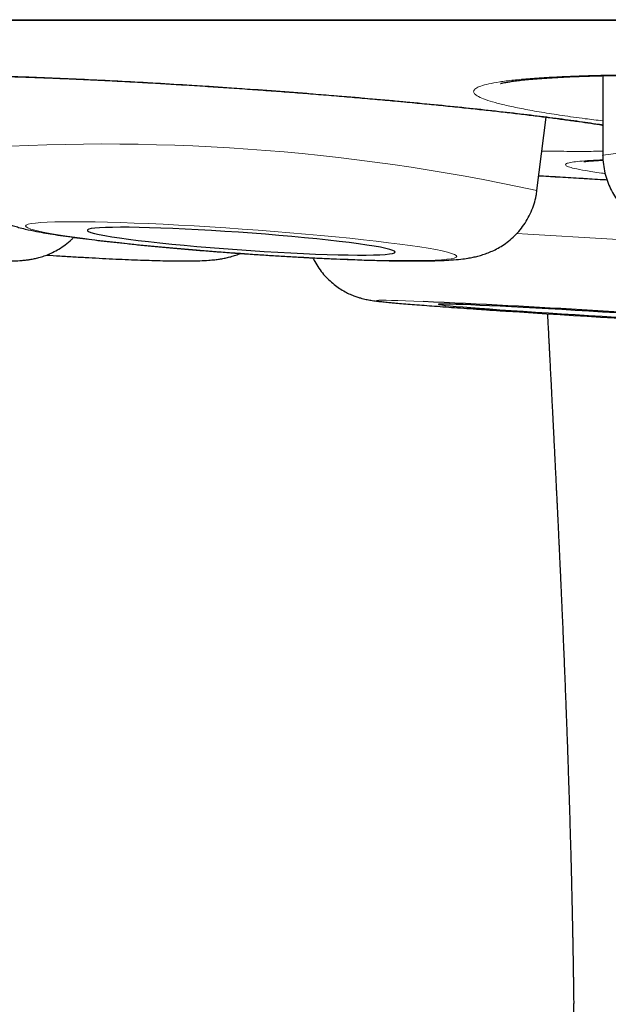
# Model space of a CAD drawing. Header units: millimetres. Extents: x 8 to 961, y 12 to 932.
# Tile 42 of 187: x 553.49 to 555.83, y 445.48 to 449.39. Entities that reach past the tile are written whole.
import ezdxf

# ---------------------------------------------------------------- set-up
doc = ezdxf.new("R2010")
doc.units = ezdxf.units.MM

msp = doc.modelspace()

# ---------------------------------------------------------------- linework, layer by layer
at = {"color": 8, "linetype": 'Continuous', "lineweight": 0}
for p, q in [((546.9045, 449.3899), (580.3001, 449.3899)), ((555.5467, 448.7108), (555.5466, 448.7105))]:
    msp.add_line(p, q, dxfattribs=at)
at = {"color": 7, "linetype": 'Continuous', "lineweight": 30}
for p, q in [((546.9348, 449.3875), (580.2697, 449.3875)), ((555.8079, 449.1672), (555.8084, 448.8513)), ((555.5467, 448.7108), (555.5828, 449.0026)), ((555.8086, 448.8498), (555.8084, 448.8513)), ((555.5467, 448.7109), (555.5467, 448.7108))]:
    msp.add_line(p, q, dxfattribs=at)
at = {"color": 8, "linetype": 'Continuous', "lineweight": 0, "flags": 128}
for points in [[(555.2278, 448.4489), (555.2257, 448.4527), (555.2188, 448.4568), (555.2071, 448.4612), (555.1908, 448.4658), (555.1698, 448.4707), (555.1445, 448.4758), (555.1147, 448.4811), (555.0809, 448.4866), (555.043, 448.4922), (555.0014, 448.4979), (554.9563, 448.5036), (554.9079, 448.5094), (554.8565, 448.5152), (554.8024, 448.5209), (554.7458, 448.5266), (554.6872, 448.5322), (554.6268, 448.5377), (554.565, 448.543), (554.5021, 448.5481), (554.4384, 448.553), (554.3744, 448.5577), (554.3104, 448.5621), (554.2467, 448.5662), (554.1836, 448.57), (554.1217, 448.5734), (554.0611, 448.5765), (554.0023, 448.5792), (553.9455, 448.5816), (553.8911, 448.5835), (553.8394, 448.585), (553.7907, 448.5861), (553.7452, 448.5867), (553.7032, 448.587), (553.665, 448.5868), (553.6306, 448.5861), (553.6005, 448.5851), (553.5746, 448.5836), (553.5532, 448.5817), (553.5364, 448.5794), (553.5242, 448.5767), (553.5168, 448.5736), (553.5141, 448.5702), (553.5163, 448.5664), (553.5232, 448.5623), (553.5349, 448.5579), (553.5512, 448.5533), (553.5721, 448.5484), (553.5975, 448.5433), (553.6272, 448.538), (553.6611, 448.5325), (553.699, 448.5269), (553.7406, 448.5212), (553.7857, 448.5155), (553.8341, 448.5097), (553.8855, 448.5039), (553.9396, 448.4982), (553.9962, 448.4925), (554.0548, 448.4869), (554.1152, 448.4814), (554.177, 448.4761), (554.2399, 448.471), (554.3036, 448.4661), (554.3676, 448.4614), (554.4316, 448.457), (554.4953, 448.4529), (554.5583, 448.4491), (554.6203, 448.4457), (554.6809, 448.4426), (554.7397, 448.4399), (554.7965, 448.4376), (554.8508, 448.4356), (554.9026, 448.4341), (554.9513, 448.433), (554.9968, 448.4324), (555.0388, 448.4322), (555.077, 448.4324), (555.1113, 448.433), (555.1415, 448.4341), (555.1674, 448.4355), (555.1888, 448.4374), (555.2056, 448.4398), (555.2177, 448.4424), (555.2252, 448.4455), (555.2278, 448.4489)], [(555.0937, 448.2696), (555.0578, 448.2711), (555.0237, 448.2724), (554.9937, 448.2735), (554.968, 448.2742), (554.9468, 448.2746), (554.9301, 448.2748), (554.9181, 448.2746), (554.9109, 448.2742), (554.9085, 448.2735), (554.9108, 448.2724), (554.9179, 448.2711), (554.9298, 448.2696), (554.9463, 448.2677), (554.9675, 448.2656), (554.9931, 448.2633), (555.023, 448.2607), (555.057, 448.2579), (555.0951, 448.2549), (555.1369, 448.2517), (555.1822, 448.2484), (555.2307, 448.2449), (555.2823, 448.2413), (555.3366, 448.2376), (555.3932, 448.2337), (555.4241, 448.2317)]]:
    msp.add_lwpolyline(points, dxfattribs=at)
at = {"color": 7, "linetype": 'Continuous', "lineweight": 30, "flags": 128}
for points in [[(554.9824, 448.4663), (554.9802, 448.4695), (554.9733, 448.473), (554.9616, 448.4768), (554.9453, 448.4809), (554.9246, 448.4852), (554.8994, 448.4897), (554.8702, 448.4943), (554.8371, 448.499), (554.8003, 448.5039), (554.7601, 448.5088), (554.7169, 448.5136), (554.671, 448.5185), (554.6227, 448.5233), (554.5725, 448.5279), (554.5207, 448.5325), (554.4677, 448.5368), (554.414, 448.541), (554.3599, 448.5449), (554.3059, 448.5485), (554.2524, 448.5518), (554.1999, 448.5548), (554.1487, 448.5574), (554.0992, 448.5596), (554.0519, 448.5615), (554.007, 448.563), (553.965, 448.564), (553.9262, 448.5646), (553.8909, 448.5648), (553.8593, 448.5645), (553.8317, 448.5639), (553.8084, 448.5627), (553.7894, 448.5612), (553.775, 448.5593), (553.7653, 448.557), (553.7603, 448.5543), (553.7601, 448.5512), (553.7646, 448.5479), (553.7739, 448.5442), (553.7879, 448.5403), (553.8065, 448.5361), (553.8294, 448.5317), (553.8566, 448.5272), (553.8879, 448.5225), (553.9229, 448.5177), (553.9614, 448.5128), (554.0031, 448.5079), (554.0477, 448.5031), (554.0949, 448.4982), (554.1442, 448.4935), (554.1952, 448.4889), (554.2477, 448.4844), (554.3011, 448.4802), (554.355, 448.4762), (554.4091, 448.4724), (554.4629, 448.4689), (554.516, 448.4658), (554.5679, 448.463), (554.6183, 448.4605), (554.6667, 448.4585), (554.7129, 448.4568), (554.7563, 448.4556), (554.7968, 448.4548), (554.8339, 448.4544), (554.8674, 448.4544), (554.897, 448.4549), (554.9225, 448.4558), (554.9437, 448.4571), (554.9603, 448.4588), (554.9724, 448.4609), (554.9798, 448.4634), (554.9824, 448.4663)], [(555.8608, 448.2246), (555.807, 448.2279), (555.7529, 448.2311), (555.6988, 448.2343), (555.6454, 448.2374), (555.5928, 448.2404), (555.5416, 448.2432), (555.4922, 448.2459), (555.4449, 448.2484), (555.4001, 448.2507), (555.3582, 448.2527), (555.3195, 448.2545), (555.2842, 448.2561), (555.2528, 448.2574), (555.2253, 448.2584), (555.2021, 448.2591), (555.1833, 448.2595), (555.1691, 448.2597), (555.1595, 448.2595), (555.1547, 448.259), (555.1546, 448.2583), (555.1594, 448.2573), (555.1688, 448.256), (555.183, 448.2544), (555.2017, 448.2526), (555.2249, 448.2505), (555.2522, 448.2482), (555.2836, 448.2458), (555.3188, 448.2431), (555.3575, 448.2402), (555.3993, 448.2373), (555.444, 448.2341), (555.4913, 448.2309), (555.5407, 448.2277), (555.5918, 448.2244), (555.6444, 448.221), (555.6978, 448.2177), (555.7518, 448.2144), (555.806, 448.2112), (555.8598, 448.208)]]:
    msp.add_lwpolyline(points, dxfattribs=at)
at = {"color": 8, "linetype": 'Continuous', "lineweight": 0}
for centre, radius, start, end in [((553.8262, 440.7989), 8.0969, 77.73191, 94.18491), ((556.6592, 442.7838), 6.1269, 76.18232, 97.98214), ((550.8718, 366.7418), 81.9271, 86.283803, 86.785334)]:
    msp.add_arc(centre, radius, start, end, dxfattribs=at)
at = {"color": 7, "linetype": 'Continuous', "lineweight": 30}
for centre, radius, start, end in [((552.8873, 400.2925), 48.0279, 85.75739, 87.36681), ((559.123, 504.1834), 56.0738, 266.21772, 267.09669)]:
    msp.add_arc(centre, radius, start, end, dxfattribs=at)
at = {"color": 8, "linetype": 'Continuous', "lineweight": 0}
for points, knots in [([(555.0253, 449.0635), (554.981, 449.0676), (554.8923, 449.0757), (554.7546, 449.0874), (554.6147, 449.0987), (554.4734, 449.1093), (554.3317, 449.1193), (554.1904, 449.1286), (554.0505, 449.1372), (553.9134, 449.1448), (553.7798, 449.1516), (553.6505, 449.1575), (553.5265, 449.1623), (553.4089, 449.1662), (553.2986, 449.1689), (553.196, 449.1706), (553.1018, 449.1713), (553.017, 449.1709), (552.9423, 449.1693), (552.8779, 449.1667), (552.8242, 449.1631), (552.7818, 449.1584), (552.7512, 449.1527), (552.7323, 449.1461), (552.7251, 449.1386), (552.7298, 449.1302), (552.7467, 449.121), (552.7754, 449.1111), (552.8156, 449.1005), (552.8669, 449.0894), (552.9295, 449.0778), (553.0024, 449.0657), (553.0857, 449.0533), (553.1642, 449.0424), (553.2182, 449.0357), (553.2382, 449.0332)], [0, 0, 0, 0, 0.030634, 0.061377, 0.092121, 0.122755, 0.153389, 0.184132, 0.214876, 0.24551, 0.276144, 0.306887, 0.337631, 0.368265, 0.398899, 0.429642, 0.460386, 0.49102, 0.521654, 0.552397, 0.58314, 0.613774, 0.644408, 0.675152, 0.705895, 0.736529, 0.767163, 0.797907, 0.82865, 0.859284, 0.889918, 0.920662, 0.951405, 0.982039, 1, 1, 1, 1]), ([(557.6087, 449.1034), (557.5645, 449.1069), (557.476, 449.1139), (557.3383, 449.1236), (557.1985, 449.1326), (557.0572, 449.1407), (556.9153, 449.148), (556.7736, 449.1544), (556.6334, 449.1598), (556.4958, 449.1642), (556.3617, 449.1675), (556.2318, 449.1698), (556.1071, 449.1711), (555.9887, 449.1712), (555.8775, 449.1703), (555.774, 449.1683), (555.6789, 449.1652), (555.5931, 449.1611), (555.5173, 449.156), (555.4518, 449.1498), (555.397, 449.1428), (555.3534, 449.1349), (555.3216, 449.1262), (555.3015, 449.1166), (555.2932, 449.1064), (555.2968, 449.0956), (555.3126, 449.0842), (555.3402, 449.0724), (555.3792, 449.0602), (555.4296, 449.0477), (555.4912, 449.0349), (555.5633, 449.0221), (555.6456, 449.0092), (555.727, 448.9977), (555.7845, 448.9906), (555.8081, 448.9877)], [0, 0, 0, 0, 0.03053, 0.061169, 0.091808, 0.122339, 0.152869, 0.183508, 0.214147, 0.244677, 0.275207, 0.305846, 0.336486, 0.367016, 0.397546, 0.428185, 0.458824, 0.489354, 0.519884, 0.550523, 0.581163, 0.611693, 0.642223, 0.672862, 0.703501, 0.734031, 0.764561, 0.7952, 0.82584, 0.85637, 0.8869, 0.917539, 0.948178, 0.978708, 1, 1, 1, 1]), ([(555.8082, 448.9719), (555.8022, 448.9729), (555.7714, 448.9779), (555.7057, 448.9873), (555.6118, 449), (555.5086, 449.0128), (555.3977, 449.0256), (555.2795, 449.0385), (555.1556, 449.0511), (555.0687, 449.0594), (555.0253, 449.0635)], [0, 0, 0, 0, 0.03297, 0.171351, 0.309731, 0.447619, 0.585468, 0.723809, 0.862151, 1, 1, 1, 1]), ([(555.5661, 448.8678), (555.5913, 448.8674), (555.6505, 448.8665), (555.7319, 448.8662), (555.7836, 448.8668), (555.8083, 448.867)], [0, 0, 0, 0, 0.278256, 0.653833, 1, 1, 1, 1]), ([(555.809, 448.8327), (555.8005, 448.8324), (555.772, 448.8315), (555.7349, 448.8291), (555.6979, 448.8256), (555.6731, 448.8214), (555.6604, 448.8166), (555.6595, 448.8111), (555.6705, 448.8052), (555.695, 448.7981), (555.7381, 448.7899), (555.7814, 448.7831), (555.8128, 448.7792), (555.8178, 448.7786)], [0, 0, 0, 0, 0.041393, 0.140049, 0.238704, 0.337008, 0.435312, 0.533967, 0.632623, 0.730927, 0.853829, 0.976731, 1, 1, 1, 1]), ([(555.825, 448.7538), (555.817, 448.7543), (555.7619, 448.7576), (555.671, 448.763), (555.5892, 448.7678), (555.554, 448.7698)], [0, 0, 0, 0, 0.088044, 0.608347, 1, 1, 1, 1]), ([(563.6023, 447.4855), (563.2855, 447.483), (562.6518, 447.478), (561.7022, 447.4268), (560.7556, 447.3324), (559.8174, 447.1754), (559.0126, 446.9598), (558.3462, 446.7061), (557.8121, 446.4439), (557.3093, 446.1257), (556.8498, 445.7468), (556.449, 445.306), (556.1202, 444.8096), (555.8703, 444.2676), (555.7714, 443.8838), (555.7219, 443.6918)], [0, 0, 0, 0, 0.10003, 0.200056, 0.300173, 0.400239, 0.500131, 0.562636, 0.625145, 0.687668, 0.750125, 0.812616, 0.875055, 0.937489, 1, 1, 1, 1])]:
    msp.add_open_spline(points, degree=3, knots=knots, dxfattribs=at)
at = {"color": 7, "linetype": 'Continuous', "lineweight": 30}
for points, knots in [([(552.818, 449.1574), (552.818, 449.1574), (552.818, 449.1574), (552.822, 449.1582), (552.8299, 449.1594), (552.8423, 449.1609), (552.8593, 449.1626), (552.8812, 449.1643), (552.9076, 449.1659), (552.9387, 449.1672), (552.974, 449.1684), (553.0139, 449.1692), (553.0583, 449.1698), (553.1068, 449.1699), (553.1592, 449.1698), (553.2153, 449.1693), (553.2748, 449.1684), (553.3375, 449.1671), (553.403, 449.1654), (553.471, 449.1634), (553.5412, 449.161), (553.6133, 449.1583), (553.687, 449.1552), (553.7622, 449.1518), (553.8393, 449.1481), (553.9183, 449.144), (553.9992, 449.1395), (554.0815, 449.1348), (554.1647, 449.1297), (554.2485, 449.1243), (554.3326, 449.1187), (554.4165, 449.1129), (554.5005, 449.1068), (554.5842, 449.1005), (554.6676, 449.0939), (554.7503, 449.0872), (554.8322, 449.0803), (554.9131, 449.0732), (554.9754, 449.0676), (555.0245, 449.0631), (555.073, 449.0585), (555.1372, 449.0523), (555.2115, 449.0448), (555.2835, 449.0373), (555.3533, 449.0298), (555.4206, 449.0223), (555.4853, 449.0147), (555.5471, 449.0072), (555.6058, 448.9997), (555.6611, 448.9924), (555.7131, 448.9851), (555.7612, 448.978), (555.7928, 448.9732), (555.8073, 448.9708), (555.8082, 448.9707)], [0, 0, 0, 0, 0.007269, 0.019744, 0.033744, 0.049201, 0.065939, 0.083709, 0.102384, 0.12102, 0.14035, 0.160211, 0.180493, 0.201106, 0.221973, 0.243025, 0.264203, 0.285452, 0.306718, 0.327943, 0.349087, 0.370118, 0.391009, 0.411742, 0.432392, 0.453444, 0.474594, 0.495811, 0.517059, 0.538297, 0.559486, 0.580594, 0.601641, 0.622801, 0.643948, 0.665095, 0.686253, 0.707434, 0.728648, 0.736016, 0.747173, 0.768285, 0.789347, 0.810384, 0.831408, 0.85243, 0.873457, 0.894496, 0.915533, 0.936335, 0.957158, 0.977957, 0.998669, 1, 1, 1, 1]), ([(555.4024, 449.1362), (555.4023, 449.1362), (555.402, 449.1361), (555.405, 449.137), (555.4117, 449.1386), (555.4229, 449.1409), (555.4385, 449.1435), (555.4589, 449.1465), (555.4838, 449.1495), (555.5133, 449.1525), (555.5472, 449.1554), (555.5858, 449.1581), (555.6289, 449.1607), (555.6763, 449.163), (555.7278, 449.165), (555.783, 449.1667), (555.8417, 449.1681), (555.9037, 449.1691), (555.9686, 449.1697), (556.0362, 449.17), (556.106, 449.1699), (556.1778, 449.1694), (556.2513, 449.1685), (556.3262, 449.1673), (556.4029, 449.1656), (556.4814, 449.1636), (556.5619, 449.1613), (556.6439, 449.1585), (556.727, 449.1554), (556.8106, 449.1519), (556.8946, 449.1481), (556.9786, 449.144), (557.0625, 449.1396), (557.1462, 449.1348), (557.2295, 449.1298), (557.3122, 449.1245), (557.3941, 449.1189), (557.4749, 449.113), (557.544, 449.1077), (557.5997, 449.1033), (557.6545, 449.0988), (557.7184, 449.0933), (557.7921, 449.0866), (557.8636, 449.0798), (557.9327, 449.0728), (557.9993, 449.0657), (558.0632, 449.0585), (558.1243, 449.0513), (558.1821, 449.044), (558.2364, 449.0367), (558.2872, 449.0294), (558.3344, 449.0222), (558.3777, 449.015), (558.4169, 449.0081), (558.4516, 449.0014), (558.4806, 448.9953), (558.5047, 448.9897), (558.5233, 448.9849), (558.5374, 448.9808), (558.5467, 448.9778), (558.5522, 448.9758), (558.5527, 448.9755), (558.553, 448.9754)], [0, 0, 0, 0, 0.003735, 0.014438, 0.026333, 0.039401, 0.053545, 0.0686, 0.084432, 0.100268, 0.116775, 0.133807, 0.151263, 0.169055, 0.18711, 0.205364, 0.223758, 0.242239, 0.260761, 0.27927, 0.297724, 0.316092, 0.334346, 0.352468, 0.370461, 0.388721, 0.407159, 0.425664, 0.444206, 0.462751, 0.481262, 0.49971, 0.518082, 0.536558, 0.55502, 0.573476, 0.59194, 0.61042, 0.628924, 0.640085, 0.649822, 0.668238, 0.686606, 0.704949, 0.723274, 0.741591, 0.759904, 0.778219, 0.79652, 0.814596, 0.832681, 0.850716, 0.868643, 0.886392, 0.903876, 0.920987, 0.935878, 0.951563, 0.965365, 0.978269, 0.990119, 1, 1, 1, 1]), ([(551.4811, 448.8898), (551.4808, 448.8856), (551.4798, 448.8698), (551.4823, 448.8425), (551.4884, 448.8087), (551.4982, 448.7768), (551.511, 448.7469), (551.5264, 448.7194), (551.5441, 448.6944), (551.5634, 448.6721), (551.5838, 448.6527), (551.6044, 448.6362), (551.6246, 448.6228), (551.6435, 448.6121), (551.6609, 448.6037), (551.6768, 448.5971), (551.6915, 448.5918), (551.7056, 448.5873), (551.7201, 448.5833), (551.7367, 448.5793), (551.7603, 448.5743), (551.7888, 448.5692), (551.8228, 448.5638), (551.8564, 448.5589), (551.8931, 448.554), (551.9335, 448.5488), (551.9763, 448.5435), (552.0217, 448.5382), (552.0697, 448.5328), (552.1199, 448.5274), (552.1724, 448.5219), (552.2269, 448.5163), (552.2832, 448.5107), (552.3409, 448.5052), (552.3999, 448.4996), (552.4599, 448.4942), (552.5206, 448.4888), (552.5818, 448.4835), (552.643, 448.4783), (552.7041, 448.4733), (552.7648, 448.4685), (552.8247, 448.4639), (552.8836, 448.4595), (552.9413, 448.4554), (552.9974, 448.4515), (553.0516, 448.4479), (553.1039, 448.4446), (553.1539, 448.4417), (553.2014, 448.439), (553.2463, 448.4367), (553.2884, 448.4348), (553.3277, 448.4332), (553.3641, 448.432), (553.3979, 448.4312), (553.4297, 448.4308), (553.4601, 448.4311), (553.4854, 448.432), (553.5073, 448.4337), (553.5241, 448.4357), (553.5401, 448.4382), (553.5576, 448.4418), (553.577, 448.447), (553.5985, 448.4544), (553.6221, 448.4646), (553.6472, 448.4781), (553.6724, 448.4953), (553.6921, 448.5111), (553.7022, 448.5219), (553.7051, 448.525)], [0, 0, 0, 0, 0.003936, 0.015049, 0.025869, 0.036416, 0.046697, 0.056712, 0.066452, 0.075894, 0.084992, 0.093669, 0.101832, 0.109445, 0.116639, 0.123721, 0.131065, 0.139086, 0.148447, 0.160175, 0.176424, 0.205158, 0.22625, 0.24627, 0.267398, 0.287842, 0.307902, 0.327732, 0.347411, 0.366988, 0.386492, 0.405943, 0.425355, 0.444739, 0.464101, 0.483447, 0.502782, 0.522111, 0.541437, 0.560763, 0.580091, 0.599425, 0.618769, 0.638126, 0.657503, 0.676905, 0.696341, 0.715822, 0.735363, 0.754986, 0.774724, 0.794629, 0.814787, 0.835355, 0.856653, 0.879483, 0.903616, 0.917072, 0.926192, 0.934391, 0.942114, 0.949792, 0.957797, 0.966482, 0.975882, 0.985802, 0.996042, 1, 1, 1, 1]), ([(553.2355, 448.8743), (553.2354, 448.8734), (553.2345, 448.8608), (553.2366, 448.8365), (553.2419, 448.8022), (553.2513, 448.7698), (553.2637, 448.7393), (553.2788, 448.7112), (553.2962, 448.6857), (553.3152, 448.6629), (553.3352, 448.643), (553.3556, 448.6261), (553.3756, 448.6121), (553.3948, 448.6005), (553.4133, 448.591), (553.431, 448.5831), (553.4487, 448.5763), (553.4673, 448.57), (553.4888, 448.5637), (553.5185, 448.5562), (553.5533, 448.5489), (553.593, 448.5418), (553.6315, 448.5355), (553.6729, 448.5293), (553.7175, 448.5232), (553.7642, 448.5172), (553.813, 448.5113), (553.864, 448.5055), (553.9172, 448.4998), (553.9722, 448.4942), (554.0289, 448.4887), (554.0871, 448.4834), (554.1466, 448.4781), (554.207, 448.4731), (554.2682, 448.4683), (554.3299, 448.4636), (554.3917, 448.4592), (554.4534, 448.4551), (554.5147, 448.4512), (554.5754, 448.4476), (554.6351, 448.4443), (554.6937, 448.4414), (554.7508, 448.4388), (554.8062, 448.4365), (554.8597, 448.4346), (554.9111, 448.4331), (554.9602, 448.4319), (555.0068, 448.4312), (555.051, 448.4309), (555.0928, 448.431), (555.1322, 448.4316), (555.1698, 448.4327), (555.2072, 448.4347), (555.2406, 448.4375), (555.269, 448.4413), (555.2916, 448.4454), (555.3112, 448.4498), (555.3313, 448.4556), (555.3523, 448.463), (555.3746, 448.4726), (555.3981, 448.4851), (555.4222, 448.5007), (555.4462, 448.5197), (555.4691, 448.5421), (555.4901, 448.5675), (555.5085, 448.5954), (555.5238, 448.6255), (555.5357, 448.6574), (555.5434, 448.686), (555.5454, 448.7041), (555.5461, 448.7108)], [0, 0, 0, 0, 0.000763, 0.01158, 0.022119, 0.032401, 0.042441, 0.052242, 0.0618, 0.071095, 0.080096, 0.088766, 0.097112, 0.105239, 0.113389, 0.121837, 0.131008, 0.141531, 0.154413, 0.171739, 0.20002, 0.220861, 0.240514, 0.26124, 0.28119, 0.300691, 0.319914, 0.338953, 0.357863, 0.376681, 0.395432, 0.414133, 0.432798, 0.451435, 0.470054, 0.488661, 0.507261, 0.525861, 0.544465, 0.563077, 0.581703, 0.600351, 0.619029, 0.637746, 0.656516, 0.675356, 0.694291, 0.713355, 0.7326, 0.752111, 0.772029, 0.792624, 0.814486, 0.839304, 0.85684, 0.867916, 0.877856, 0.886917, 0.895629, 0.904327, 0.913269, 0.922619, 0.932346, 0.942338, 0.952494, 0.962749, 0.973063, 0.983413, 0.993785, 1, 1, 1, 1]), ([(555.8089, 448.8512), (555.8088, 448.8449), (555.8086, 448.8268), (555.8127, 448.7974), (555.8206, 448.764), (555.832, 448.7325), (555.8463, 448.7032), (555.8631, 448.6765), (555.8817, 448.6525), (555.9016, 448.6313), (555.9221, 448.613), (555.9427, 448.5976), (555.9629, 448.5846), (555.9828, 448.5737), (556.0025, 448.5644), (556.0226, 448.5561), (556.0445, 448.5484), (556.0706, 448.5405), (556.1029, 448.5322), (556.1403, 448.5242), (556.1806, 448.5167), (556.2221, 448.5099), (556.2663, 448.5034), (556.3135, 448.4972), (556.3626, 448.4912), (556.4136, 448.4855), (556.4666, 448.48), (556.5215, 448.4747), (556.5781, 448.4697), (556.6363, 448.4649), (556.6957, 448.4604), (556.7562, 448.4561), (556.8176, 448.4522), (556.8784, 448.4485), (556.923, 448.4461), (556.9469, 448.4449), (556.9511, 448.4447)], [0, 0, 0, 0, 0.011689, 0.033444, 0.054681, 0.075442, 0.095755, 0.115625, 0.135044, 0.153988, 0.172449, 0.190507, 0.208424, 0.226639, 0.245725, 0.266632, 0.290751, 0.320444, 0.360838, 0.408997, 0.451575, 0.491631, 0.533839, 0.574417, 0.614024, 0.65302, 0.691604, 0.729898, 0.767984, 0.805915, 0.843733, 0.881468, 0.919143, 0.956777, 0.992404, 1, 1, 1, 1]), ([(555.7327, 448.8257), (555.7327, 448.8257), (555.7322, 448.8256), (555.7347, 448.8261), (555.7405, 448.8268), (555.751, 448.828), (555.7659, 448.8292), (555.7851, 448.8305), (555.8011, 448.8313), (555.8091, 448.8316)], [0, 0, 0, 0, 0.02314, 0.146877, 0.288885, 0.448843, 0.624804, 0.813735, 1, 1, 1, 1]), ([(555.554, 448.7698), (555.5788, 448.7683), (555.6316, 448.7652), (555.7132, 448.7604), (555.7788, 448.7565), (555.8161, 448.7542), (555.825, 448.7537)], [0, 0, 0, 0, 0.276372, 0.587947, 0.901395, 1, 1, 1, 1]), ([(553.5978, 448.4545), (553.6155, 448.4533), (553.653, 448.4508), (553.7088, 448.4474), (553.7653, 448.4442), (553.8199, 448.4412), (553.8726, 448.4386), (553.9231, 448.4364), (553.9712, 448.4345), (554.0168, 448.433), (554.0597, 448.4319), (554.1001, 448.4311), (554.1378, 448.4309), (554.1735, 448.431), (554.2082, 448.4319), (554.2382, 448.4334), (554.2637, 448.4356), (554.2838, 448.4381), (554.3018, 448.4412), (554.3201, 448.4451), (554.3395, 448.4506), (554.3555, 448.4557), (554.3651, 448.4599), (554.3675, 448.461)], [0, 0, 0, 0, 0.0493702, 0.1047331, 0.1601706, 0.215708, 0.2713779, 0.327224, 0.3833072, 0.4397155, 0.4965816, 0.5541171, 0.6126822, 0.6729532, 0.7363961, 0.8071192, 0.8554463, 0.8893549, 0.918006, 0.9436966, 0.9679998, 0.9921366, 1, 1, 1, 1]), ([(554.6563, 448.4433), (554.6586, 448.4383), (554.6653, 448.4238), (554.6795, 448.4018), (554.698, 448.3775), (554.7183, 448.3561), (554.7397, 448.3375), (554.7616, 448.3217), (554.7832, 448.3087), (554.8037, 448.2986), (554.8221, 448.2912), (554.838, 448.2858), (554.8514, 448.2819), (554.8629, 448.2791), (554.8731, 448.277), (554.8827, 448.2752), (554.893, 448.2736), (554.906, 448.2718), (554.9228, 448.2698), (554.9445, 448.2676), (554.9703, 448.2651), (554.9996, 448.2625), (555.0328, 448.2598), (555.0689, 448.2569), (555.108, 448.2538), (555.1502, 448.2507), (555.1951, 448.2474), (555.2429, 448.244), (555.2844, 448.2411), (555.3107, 448.2393), (555.3194, 448.2387)], [0, 0, 0, 0, 0.01481, 0.043015, 0.070418, 0.09697, 0.122579, 0.14709, 0.170214, 0.191465, 0.210339, 0.226937, 0.242199, 0.25747, 0.273926, 0.293112, 0.317384, 0.350993, 0.406169, 0.465811, 0.522289, 0.582067, 0.639582, 0.696013, 0.751861, 0.807358, 0.862628, 0.917746, 0.972755, 1, 1, 1, 1]), ([(555.3194, 448.2387), (555.3282, 448.2381), (555.3543, 448.2363), (555.3887, 448.234), (555.4149, 448.2323), (555.4223, 448.2318)], [0, 0, 0, 0, 0.265953, 0.79306, 1, 1, 1, 1]), ([(555.5881, 448.2211), (555.5883, 448.2175), (555.589, 448.2053), (555.5901, 448.1839), (555.5914, 448.1577), (555.5927, 448.1326), (555.5939, 448.1103), (555.5949, 448.0904), (555.596, 448.0687), (555.5973, 448.0432), (555.5989, 448.013), (555.6005, 447.982), (555.602, 447.9522), (555.6034, 447.9244), (555.6046, 447.9), (555.6058, 447.8776), (555.6069, 447.8558), (555.6081, 447.8318), (555.6094, 447.8055), (555.6108, 447.7784), (555.6121, 447.7521), (555.6134, 447.7273), (555.6145, 447.7041), (555.6157, 447.681), (555.6169, 447.6571), (555.6182, 447.6311), (555.6196, 447.6027), (555.6209, 447.5754), (555.6221, 447.551), (555.6231, 447.531), (555.6239, 447.5139), (555.6246, 447.4995), (555.6252, 447.4868), (555.6259, 447.4734), (555.6267, 447.4574), (555.6276, 447.4378), (555.6287, 447.4151), (555.6299, 447.3908), (555.631, 447.3668), (555.6321, 447.3446), (555.633, 447.324), (555.6339, 447.3052), (555.6348, 447.2872), (555.6356, 447.2691), (555.6365, 447.2493), (555.6375, 447.2274), (555.6386, 447.2035), (555.6398, 447.1786), (555.6409, 447.1539), (555.6419, 447.1306), (555.6429, 447.1092), (555.6438, 447.0894), (555.6446, 447.07), (555.6455, 447.0497), (555.6469, 447.0177), (555.6487, 446.9763), (555.6507, 446.9293), (555.6525, 446.8875), (555.6541, 446.8487), (555.6557, 446.81), (555.6573, 446.77), (555.6589, 446.7299), (555.6604, 446.6904), (555.6619, 446.653), (555.6632, 446.6176), (555.6644, 446.5843), (555.6656, 446.5522), (555.6671, 446.5121), (555.6688, 446.4623), (555.6707, 446.4064), (555.6725, 446.3529), (555.6742, 446.3011), (555.6758, 446.2481), (555.6774, 446.1948), (555.6788, 446.149), (555.6798, 446.11), (555.6808, 446.0768), (555.6817, 446.0429), (555.6825, 446.0082), (555.6834, 445.9742), (555.6841, 445.9439), (555.6848, 445.9172), (555.6853, 445.8925), (555.6859, 445.8663), (555.6865, 445.8389), (555.6871, 445.8114), (555.6876, 445.7865), (555.688, 445.7646), (555.6884, 445.7447), (555.6888, 445.7243), (555.6892, 445.7023), (555.6896, 445.6784), (555.6901, 445.6532), (555.6904, 445.6301), (555.6908, 445.6096), (555.691, 445.5915), (555.6913, 445.5737), (555.6916, 445.5525), (555.692, 445.527), (555.6923, 445.5024), (555.6925, 445.486), (555.6925, 445.48)], [0, 0, 0, 0, 0.003307, 0.010895, 0.019317, 0.026908, 0.033667, 0.039592, 0.045113, 0.053518, 0.063082, 0.072995, 0.082253, 0.090853, 0.098969, 0.105072, 0.111917, 0.119507, 0.12784, 0.136845, 0.145345, 0.152936, 0.160642, 0.167609, 0.175267, 0.183707, 0.192929, 0.20291, 0.210365, 0.216912, 0.22255, 0.227278, 0.231108, 0.235132, 0.240557, 0.247064, 0.254652, 0.263203, 0.271395, 0.278866, 0.285614, 0.292202, 0.297948, 0.303931, 0.310662, 0.318141, 0.326371, 0.335273, 0.343891, 0.351945, 0.359434, 0.366238, 0.372639, 0.379694, 0.387616, 0.406418, 0.423455, 0.437791, 0.451305, 0.465263, 0.479732, 0.494877, 0.509288, 0.523216, 0.536349, 0.548732, 0.560477, 0.572419, 0.594081, 0.617048, 0.636446, 0.655988, 0.67748, 0.698605, 0.719057, 0.73224, 0.745408, 0.759128, 0.773469, 0.78771, 0.800995, 0.810781, 0.820885, 0.831789, 0.843495, 0.8554, 0.866418, 0.875139, 0.883244, 0.891834, 0.901345, 0.911779, 0.923061, 0.934362, 0.943094, 0.951696, 0.960253, 0.969812, 0.980688, 0.992887, 1, 1, 1, 1]), ([(555.7228, 443.6956), (555.7208, 443.7331), (555.7168, 443.8081), (555.7119, 443.9903), (555.7076, 444.2232), (555.7037, 444.5099), (555.6998, 444.8496), (555.6963, 445.1722), (555.6936, 445.3998), (555.6927, 445.48)], [0, 0, 0, 0, 0.153913, 0.307883, 0.461665, 0.614992, 0.767966, 0.918323, 1, 1, 1, 1])]:
    msp.add_open_spline(points, degree=3, knots=knots, dxfattribs=at)

doc.saveas('drawing.dxf')
